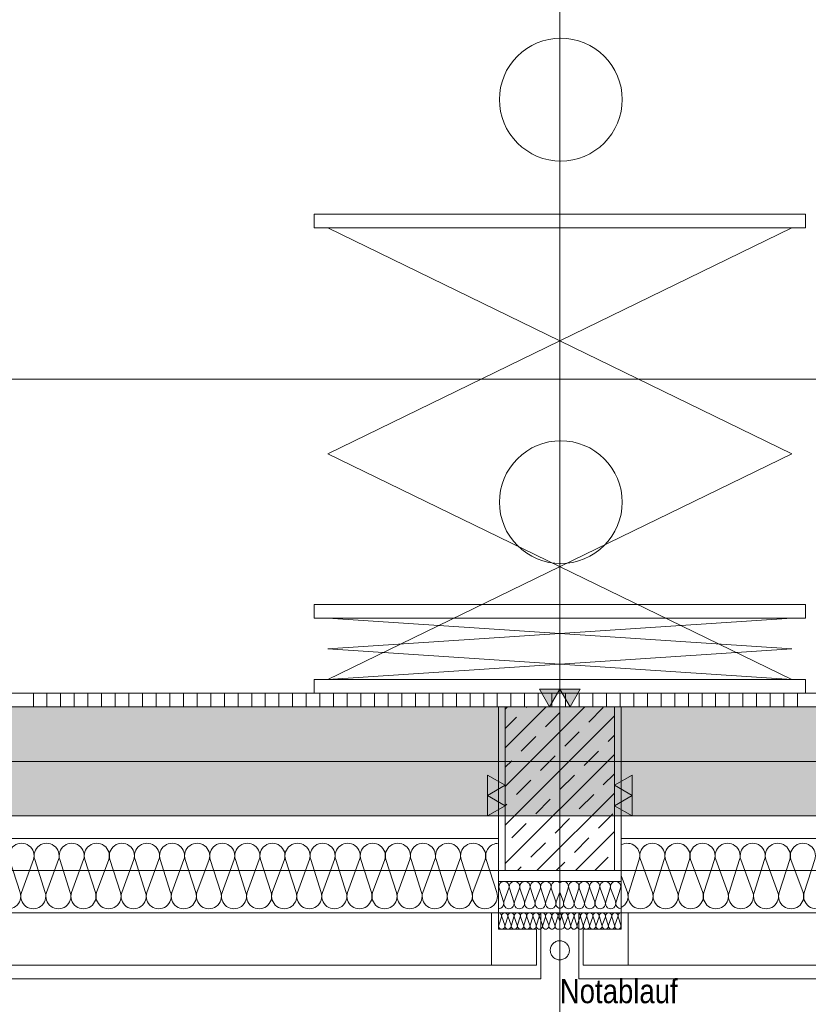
# Model space of a CAD drawing. Extents: x -720 to 300, y 62 to 1162.
# Tile 20 of 143: x -190 to -132, y 206 to 278. Entities that reach past the tile are written whole.
import ezdxf
from ezdxf.lldxf.tags import DXFTag

# ---------------------------------------------------------------- set-up
doc = ezdxf.new("R2010")
doc.units = 0
doc.layers.get('0').update_dxf_attribs({"lineweight": 13})
for name, color, linetype, lineweight, true_color in [('30 -33 Aussenwände- 2 nichttragend', 7, 'Continuous', 9, 0x003dff), ('30 -33 Aussenwände- 3 Aussenstützen', 7, 'Continuous', 50, 0x0000dd), ('30 -33 Aussenwände- 7 Fassade_ Elemente', 7, 'Continuous', 9, 0x00aacc), ('30 -34 Innenwände- 2 nichttragend', 7, 'Continuous', 18, 0xff7fe6), ('30 -35 Decken- 1 Konstruktion-Träger- Stahlbeton', 7, 'Continuous', 13, 0x33aa00), ('60- 61 allgemeine Ausstattung- 1 Möbel', 7, 'Continuous', 9, 0x00cccc), ('70 -72 Beschriftung- 1 Beschriftung allgemein', 7, 'Continuous', 9, 0xff6633), ('70 -72 Beschriftung- 2 Beschriftung Bauteile', 7, 'Continuous', 9, 0x9999ff), ('70 -76 Bemaßung- 2 Allgemein', 9, 'Continuous', 5, 0x808080), ('iwb_Schraffur_Unterzug', 7, 'Continuous', 5, 0xffffcc)]:
    doc.layers.add(name, color=color, linetype=linetype, lineweight=lineweight, true_color=true_color)
doc.layers.add('40 -41 Abwasser_Wasser_Gas- 2 Wasser-1', color=7, linetype='Continuous', lineweight=15)
doc.layers.add('70 -71 Achsen- 1 Gebäudeachsen', color=7, linetype='STRICHPUNKT2-A06G94018I', lineweight=18)
doc.styles.get("Standard").update_dxf_attribs({"font": 'ARIALN.TTF'})
tags = doc.linetypes.add('fein_strichliert-A06G94028I', pattern=[4, 1, -2, 1]).pattern_tags.tags
tags[8:9] = [DXFTag(74, 4), DXFTag(75, 0), DXFTag(340, '0'), DXFTag(46, 0.0), DXFTag(50, 0.0), DXFTag(44, 0.0), DXFTag(45, 0.0)]
tags[6:7] = [DXFTag(74, 4), DXFTag(75, 0), DXFTag(340, '0'), DXFTag(46, 0.0), DXFTag(50, 0.0), DXFTag(44, 0.0), DXFTag(45, 0.0)]
tags[4:5] = [DXFTag(74, 4), DXFTag(75, 0), DXFTag(340, '0'), DXFTag(46, 0.0), DXFTag(50, 0.0), DXFTag(44, 0.0), DXFTag(45, 0.0)]
tags = doc.linetypes.add('STRICHPUNKT2-A06G94018I', pattern=[12.7, 6.35, -3.175, 0, -3.175]).pattern_tags.tags
tags[10:11] = [DXFTag(74, 4), DXFTag(75, 0), DXFTag(340, '0'), DXFTag(46, 0.0), DXFTag(50, 0.0), DXFTag(44, 0.0), DXFTag(45, 0.0)]
tags[8:9] = [DXFTag(74, 4), DXFTag(75, 0), DXFTag(340, '0'), DXFTag(46, 0.0), DXFTag(50, 0.0), DXFTag(44, 0.0), DXFTag(45, 0.0)]
tags[6:7] = [DXFTag(74, 4), DXFTag(75, 0), DXFTag(340, '0'), DXFTag(46, 0.0), DXFTag(50, 0.0), DXFTag(44, 0.0), DXFTag(45, 0.0)]
tags[4:5] = [DXFTag(74, 4), DXFTag(75, 0), DXFTag(340, '0'), DXFTag(46, 0.0), DXFTag(50, 0.0), DXFTag(44, 0.0), DXFTag(45, 0.0)]

# ---------------------------------------------------------------- blocks, each defined once
blk = doc.blocks.new('Referenz-A06G94038I')
at = {"layer": '30 -33 Aussenwände- 2 nichttragend', "color": 0, "linetype": 'fein_strichliert-A06G94028I', "lineweight": -2, "ltscale": 0.13}
for p, q in [((-450.357, 215.912), (-154.357, 215.912)), ((-146.357, 215.912), (-2.357, 215.912))]:
    blk.add_line(p, q, dxfattribs=at)
at = {"layer": '30 -33 Aussenwände- 3 Aussenstützen', "color": 0, "lineweight": -2}
for p, q in [((-154.357, 227.735), (-154.18, 227.912)), ((-154.357, 224.906), (-151.352, 227.912)), ((-154.357, 222.078), (-148.523, 227.912)), ((-152.824, 227.853), (-152.766, 227.912)), ((-151.41, 226.439), (-150.35, 227.5)), ((-148.228, 226.793), (-147.168, 227.853)), ((-154.357, 219.25), (-146.357, 227.25)), ((-154.357, 226.321), (-153.532, 227.146)), ((-149.996, 225.025), (-148.935, 226.086)), ((-153.178, 224.671), (-152.117, 225.732)), ((-146.814, 225.379), (-146.357, 225.835)), ((-154.357, 216.421), (-146.357, 224.421)), ((-148.582, 223.611), (-147.521, 224.671)), ((-154.357, 223.492), (-153.885, 223.964)), ((-151.764, 223.257), (-150.703, 224.318)), ((-147.168, 222.197), (-146.357, 223.007)), ((-153.532, 221.49), (-152.471, 222.55)), ((-150.35, 221.843), (-149.289, 222.904)), ((-152.038, 215.912), (-146.357, 221.593)), ((-152.117, 220.075), (-151.057, 221.136)), ((-150.357, 218.912), (-150.357, 220.912)), ((-148.935, 220.429), (-147.875, 221.49)), ((-154.357, 220.664), (-154.239, 220.782)), ((-147.521, 219.015), (-146.46, 220.075)), ((-153.885, 218.308), (-152.824, 219.368)), ((-151.357, 219.912), (-149.357, 219.912)), ((-150.703, 218.661), (-149.642, 219.722)), ((-149.21, 215.912), (-146.357, 218.764)), ((-152.471, 216.893), (-151.41, 217.954)), ((-149.289, 217.247), (-148.228, 218.308)), ((-150.624, 215.912), (-149.996, 216.54)), ((-147.795, 215.912), (-146.814, 216.893)), ((-153.452, 215.912), (-153.178, 216.186)), ((-146.381, 215.912), (-146.357, 215.936))]:
    blk.add_line(p, q, dxfattribs=at)
at = {"layer": '30 -33 Aussenwände- 3 Aussenstützen', "color": 0, "linetype": 'Continuous', "lineweight": -2, "ltscale": 0.13}
for p, q in [((-154.357, 227.912), (-154.357, 215.912)), ((-146.357, 227.912), (-154.357, 227.912)), ((-146.357, 215.912), (-146.357, 227.912)), ((-154.357, 215.912), (-146.357, 215.912))]:
    blk.add_line(p, q, dxfattribs=at)
at = {"layer": '30 -33 Aussenwände- 7 Fassade_ Elemente', "color": 0, "linetype": 'Continuous', "lineweight": -2, "ltscale": 0.13}
for p, q in [((-154.857, 227.912), (-297.857, 227.912)), ((-154.857, 212.812), (-154.857, 227.912)), ((-145.857, 212.812), (-145.857, 227.912)), ((-145.857, 227.912), (-2.857, 227.912)), ((-150.357, 218.912), (-150.357, 220.912)), ((-151.357, 219.912), (-149.357, 219.912)), ((-297.857, 218.272), (-154.857, 218.272)), ((-154.857, 218.272), (-154.857, 215.112)), ((-145.857, 218.272), (-145.857, 215.116)), ((-2.857, 218.272), (-145.857, 218.272)), ((-190.676, 216.712), (-189.905, 214.312)), ((-189.815, 214.312), (-188.928, 216.712)), ((-188.838, 216.712), (-188.067, 214.312)), ((-187.977, 214.312), (-187.089, 216.712)), ((-186.999, 216.712), (-186.228, 214.312)), ((-186.138, 214.312), (-185.251, 216.712)), ((-185.161, 216.712), (-184.39, 214.312)), ((-184.3, 214.312), (-183.412, 216.712)), ((-183.322, 216.712), (-182.551, 214.312)), ((-182.461, 214.312), (-181.574, 216.712)), ((-181.484, 216.712), (-180.713, 214.312)), ((-180.623, 214.312), (-179.735, 216.712)), ((-179.645, 216.712), (-178.874, 214.312)), ((-178.784, 214.312), (-177.897, 216.712)), ((-177.807, 216.712), (-177.035, 214.312)), ((-176.945, 214.312), (-176.058, 216.712)), ((-175.968, 216.712), (-175.197, 214.312)), ((-175.107, 214.312), (-174.22, 216.712)), ((-174.13, 216.712), (-173.358, 214.312)), ((-173.268, 214.312), (-172.381, 216.712)), ((-172.291, 216.712), (-171.52, 214.312)), ((-171.43, 214.312), (-170.543, 216.712)), ((-170.453, 216.712), (-169.681, 214.312)), ((-169.591, 214.312), (-168.704, 216.712)), ((-168.614, 216.712), (-167.843, 214.312)), ((-167.753, 214.312), (-166.866, 216.712)), ((-166.776, 216.712), (-166.004, 214.312)), ((-165.914, 214.312), (-165.027, 216.712)), ((-164.937, 216.712), (-164.166, 214.312)), ((-164.076, 214.312), (-163.189, 216.712)), ((-163.099, 216.712), (-162.327, 214.312)), ((-162.237, 214.312), (-161.35, 216.712)), ((-161.26, 216.712), (-160.489, 214.312)), ((-160.399, 214.312), (-159.511, 216.712)), ((-159.421, 216.712), (-158.65, 214.312)), ((-158.56, 214.312), (-157.673, 216.712)), ((-157.583, 216.712), (-156.812, 214.312)), ((-156.722, 214.312), (-155.834, 216.712)), ((-155.744, 216.712), (-154.973, 214.312)), ((-145.311, 214.312), (-144.54, 216.712)), ((-144.45, 216.712), (-143.563, 214.312)), ((-143.473, 214.312), (-142.701, 216.712)), ((-142.611, 216.712), (-141.724, 214.312)), ((-141.634, 214.312), (-140.863, 216.712)), ((-140.773, 216.712), (-139.886, 214.312)), ((-139.796, 214.312), (-139.024, 216.712)), ((-138.934, 216.712), (-138.047, 214.312)), ((-137.957, 214.312), (-137.186, 216.712)), ((-137.096, 216.712), (-136.208, 214.312)), ((-136.118, 214.312), (-135.347, 216.712)), ((-135.257, 216.712), (-134.37, 214.312)), ((-134.28, 214.312), (-133.509, 216.712)), ((-133.419, 216.712), (-132.531, 214.312)), ((-132.441, 214.312), (-131.67, 216.712)), ((-154.857, 215.112), (-150.357, 215.112)), ((-145.857, 215.116), (-150.357, 215.116)), ((-145.401, 214.312), (-145.857, 215.546)), ((-154.488, 213.612), (-154.809, 214.612)), ((-154.081, 214.612), (-154.45, 213.612)), ((-153.722, 213.612), (-154.043, 214.612)), ((-153.315, 214.612), (-153.684, 213.612)), ((-152.956, 213.612), (-153.277, 214.612)), ((-152.548, 214.612), (-152.918, 213.612)), ((-152.19, 213.612), (-152.511, 214.612)), ((-151.782, 214.612), (-152.152, 213.612)), ((-151.424, 213.612), (-151.745, 214.612)), ((-151.016, 214.612), (-151.386, 213.612)), ((-150.658, 213.612), (-150.979, 214.612)), ((-150.62, 213.612), (-150.357, 214.323)), ((-150.095, 213.616), (-150.357, 214.326)), ((-150.057, 213.616), (-149.736, 214.616)), ((-149.698, 214.616), (-149.329, 213.616)), ((-149.291, 213.616), (-148.97, 214.616)), ((-148.932, 214.616), (-148.563, 213.616)), ((-148.525, 213.616), (-148.204, 214.616)), ((-148.166, 214.616), (-147.797, 213.616)), ((-147.759, 213.616), (-147.438, 214.616)), ((-147.4, 214.616), (-147.031, 213.616)), ((-146.993, 213.616), (-146.672, 214.616)), ((-146.634, 214.616), (-146.264, 213.616)), ((-146.227, 213.616), (-145.906, 214.616)), ((-150.357, 212.812), (-302.857, 212.812)), ((-297.357, 212.812), (-155.357, 212.812)), ((-155.357, 212.812), (-155.357, 208.972)), ((-155.357, 208.972), (-155.357, 212.812)), ((-155.357, 212.812), (-154.857, 212.812)), ((-151.757, 212.812), (-154.857, 212.812)), ((-154.857, 212.812), (-154.857, 211.612)), ((-154.636, 212.512), (-154.828, 211.912)), ((-154.391, 211.912), (-154.613, 212.512)), ((-154.176, 212.512), (-154.368, 211.912)), ((-153.931, 211.913), (-154.153, 212.512)), ((-153.716, 212.513), (-153.909, 211.913)), ((-153.472, 211.913), (-153.694, 212.513)), ((-153.257, 212.513), (-153.449, 211.913)), ((-153.012, 211.913), (-153.234, 212.513)), ((-152.797, 212.513), (-152.989, 211.913)), ((-152.552, 211.914), (-152.775, 212.513)), ((-152.337, 212.514), (-152.53, 211.914)), ((-152.093, 211.914), (-152.315, 212.514)), ((-151.878, 212.514), (-152.07, 211.914)), ((-151.633, 211.914), (-151.855, 212.514)), ((-151.757, 207.972), (-151.757, 212.812)), ((-151.418, 212.514), (-151.61, 211.914)), ((-151.173, 211.915), (-151.396, 212.514)), ((-150.958, 212.515), (-151.151, 211.915)), ((-150.714, 211.915), (-150.936, 212.515)), ((-150.499, 212.515), (-150.691, 211.915)), ((-150.476, 212.515), (-150.357, 212.193)), ((-150.238, 212.515), (-150.358, 212.193)), ((-150.357, 212.812), (2.143, 212.812)), ((-150.216, 212.515), (-150.024, 211.915)), ((-150.001, 211.915), (-149.779, 212.515)), ((-149.756, 212.515), (-149.564, 211.915)), ((-149.541, 211.915), (-149.319, 212.514)), ((-149.297, 212.514), (-149.104, 211.914)), ((-149.082, 211.914), (-148.86, 212.514)), ((-148.957, 212.812), (-145.857, 212.812)), ((-148.957, 207.972), (-148.957, 212.812)), ((-148.837, 212.514), (-148.645, 211.914)), ((-148.622, 211.914), (-148.4, 212.514)), ((-148.377, 212.514), (-148.185, 211.914)), ((-148.163, 211.914), (-147.94, 212.513)), ((-147.918, 212.513), (-147.725, 211.913)), ((-147.703, 211.913), (-147.481, 212.513)), ((-147.458, 212.513), (-147.266, 211.913)), ((-147.243, 211.913), (-147.021, 212.513)), ((-146.998, 212.513), (-146.806, 211.913)), ((-146.784, 211.913), (-146.561, 212.512)), ((-146.539, 212.512), (-146.346, 211.912)), ((-146.324, 211.912), (-146.102, 212.512)), ((-146.079, 212.512), (-145.887, 211.912)), ((-145.357, 212.812), (-145.857, 212.812)), ((-145.857, 212.812), (-145.857, 211.612)), ((-3.357, 212.812), (-145.357, 212.812)), ((-145.357, 208.972), (-145.357, 212.812)), ((-145.357, 212.812), (-145.357, 208.972)), ((-154.857, 211.612), (-152.057, 211.612)), ((-152.057, 211.612), (-152.057, 208.972)), ((-148.657, 211.612), (-148.657, 208.972)), ((-145.857, 211.612), (-148.657, 211.612)), ((-155.357, 208.972), (-297.357, 208.972)), ((-152.057, 208.972), (-155.357, 208.972)), ((-148.657, 208.972), (-145.357, 208.972)), ((-145.357, 208.972), (-3.357, 208.972)), ((-300.957, 207.972), (-151.757, 207.972)), ((0.243, 207.972), (-148.957, 207.972))]:
    blk.add_line(p, q, dxfattribs=at)
for centre, major_axis, end_param in [((-189.802, 216.994), (0.874, -0.282), 3.764652), ((-187.964, 216.994), (0.874, -0.282), 3.764652), ((-186.125, 216.994), (0.874, -0.282), 3.764652), ((-184.287, 216.994), (0.874, -0.282), 3.764652), ((-182.448, 216.994), (0.874, -0.282), 3.764652), ((-180.61, 216.994), (0.874, -0.282), 3.764652), ((-178.771, 216.994), (0.874, -0.282), 3.764652), ((-176.933, 216.994), (0.874, -0.282), 3.764652), ((-175.094, 216.994), (0.874, -0.282), 3.764652), ((-173.255, 216.994), (0.874, -0.282), 3.764652), ((-171.417, 216.994), (0.874, -0.282), 3.764652), ((-169.578, 216.994), (0.874, -0.282), 3.764652), ((-167.74, 216.994), (0.874, -0.282), 3.764652), ((-165.901, 216.994), (0.874, -0.282), 3.764652), ((-164.063, 216.994), (0.874, -0.282), 3.764652), ((-162.224, 216.994), (0.874, -0.282), 3.764652), ((-160.386, 216.994), (0.874, -0.282), 3.764652), ((-158.547, 216.994), (0.874, -0.282), 3.764652), ((-156.709, 216.994), (0.874, -0.282), 3.764652), ((-154.87, 216.994), (0.013, 0.918), 1.896254), ((-145.414, 216.994), (0.874, -0.282), 2.386279), ((-143.576, 216.994), (0.874, -0.282), 3.765224), ((-143.576, 216.994), (0.539, 0.744), 1.255075), ((-141.737, 216.994), (0.874, -0.282), 3.765224), ((-141.737, 216.994), (0.539, 0.744), 1.255075), ((-139.898, 216.994), (0.874, -0.282), 3.765224), ((-138.06, 216.994), (0.874, -0.282), 3.765224), ((-136.221, 216.994), (0.874, -0.282), 3.765224), ((-134.383, 216.994), (0.874, -0.282), 3.765224), ((-132.544, 216.994), (0.874, -0.282), 3.765224), ((-143.576, 216.994), (-0.539, 0.744), 1.255075), ((-143.576, 216.994), (0.874, -0.282), 1.255075), ((-141.737, 216.994), (-0.539, 0.744), 1.255075), ((-141.737, 216.994), (0.874, -0.282), 1.255075), ((-154.445, 214.73), (0.364, -0.117), 3.765224), ((-153.679, 214.73), (0.364, -0.117), 3.765224), ((-152.913, 214.73), (0.364, -0.117), 3.765224), ((-152.147, 214.73), (0.364, -0.117), 3.765224), ((-152.147, 214.73), (-0.225, 0.31), 1.255075), ((-152.147, 214.73), (0.225, 0.31), 1.255075), ((-152.147, 214.73), (0.364, -0.117), 1.255075), ((-151.381, 214.73), (0.364, -0.117), 3.765224), ((-151.381, 214.73), (-0.225, 0.31), 1.255075), ((-151.381, 214.73), (0.225, 0.31), 1.255075), ((-151.381, 214.73), (0.364, -0.117), 1.255075), ((-150.615, 214.73), (0.257, 0.283), 2.619647), ((-150.1, 214.733), (0.364, -0.117), 2.619647), ((-149.334, 214.733), (0.364, -0.117), 3.765224), ((-149.334, 214.733), (-0.225, 0.31), 1.255075), ((-149.334, 214.733), (0.225, 0.31), 1.255075), ((-149.334, 214.733), (0.364, -0.117), 1.255075), ((-148.568, 214.733), (0.364, -0.117), 3.765224), ((-148.568, 214.733), (-0.225, 0.31), 1.255075), ((-148.568, 214.733), (0.225, 0.31), 1.255075), ((-148.568, 214.733), (0.364, -0.117), 1.255075), ((-147.802, 214.733), (0.364, -0.117), 3.765224), ((-147.036, 214.733), (0.364, -0.117), 3.765224), ((-146.27, 214.733), (0.364, -0.117), 3.765224), ((-190.779, 214.03), (-0.874, 0.282), 3.765224), ((-188.941, 214.03), (-0.874, 0.282), 3.765224), ((-187.102, 214.03), (-0.874, 0.282), 3.765224), ((-185.264, 214.03), (-0.874, 0.282), 3.765224), ((-183.425, 214.03), (-0.874, 0.282), 3.765224), ((-181.587, 214.03), (-0.874, 0.282), 3.765224), ((-179.748, 214.03), (-0.874, 0.282), 3.765224), ((-177.91, 214.03), (-0.874, 0.282), 3.765224), ((-176.071, 214.03), (-0.874, 0.282), 3.765224), ((-174.233, 214.03), (-0.874, 0.282), 3.765224), ((-172.394, 214.03), (-0.874, 0.282), 3.765224), ((-170.556, 214.03), (-0.874, 0.282), 3.765224), ((-168.717, 214.03), (-0.874, 0.282), 3.765224), ((-166.879, 214.03), (-0.874, 0.282), 3.765224), ((-165.04, 214.03), (-0.874, 0.282), 3.765224), ((-163.201, 214.03), (-0.874, 0.282), 3.765224), ((-161.363, 214.03), (-0.874, 0.282), 3.765224), ((-159.524, 214.03), (-0.874, 0.282), 3.765224), ((-157.686, 214.03), (-0.874, 0.282), 3.765224), ((-155.847, 214.03), (-0.874, 0.282), 3.765224), ((-146.275, 214.031), (0.418, -0.818), 1.409854), ((-144.437, 214.031), (-0.874, 0.282), 1.254884), ((-144.437, 214.031), (0.539, -0.744), 1.254884), ((-142.598, 214.031), (-0.874, 0.282), 1.254884), ((-142.598, 214.031), (-0.874, 0.282), 3.764652), ((-142.598, 214.031), (0.539, -0.744), 1.254884), ((-140.76, 214.031), (-0.874, 0.282), 1.254884), ((-140.76, 214.031), (-0.874, 0.282), 3.764652), ((-140.76, 214.031), (0.539, -0.744), 1.254884), ((-138.921, 214.031), (-0.874, 0.282), 3.764652), ((-137.083, 214.031), (-0.874, 0.282), 3.764652), ((-135.244, 214.031), (-0.874, 0.282), 3.764652), ((-133.406, 214.031), (-0.874, 0.282), 3.764652), ((-131.567, 214.031), (-0.874, 0.282), 3.764652), ((-154.852, 213.495), (-0.005, -0.383), 1.896254), ((-154.086, 213.495), (-0.364, 0.117), 3.764652), ((-153.32, 213.495), (-0.364, 0.117), 3.764652), ((-152.554, 213.495), (-0.364, 0.117), 3.764652), ((-152.554, 213.495), (-0.364, 0.117), 1.254884), ((-152.554, 213.495), (0.225, -0.31), 1.254884), ((-151.788, 213.495), (-0.364, 0.117), 3.764652), ((-151.788, 213.495), (-0.364, 0.117), 1.254884), ((-151.788, 213.495), (0.225, -0.31), 1.254884), ((-151.022, 213.495), (-0.364, 0.117), 1.254884), ((-151.022, 213.495), (0.225, -0.31), 1.254884), ((-150.256, 213.495), (-0.364, 0.117), 1.613483), ((-150.459, 213.498), (0.102, -0.369), 1.613483), ((-149.693, 213.498), (-0.364, 0.117), 1.254884), ((-149.693, 213.498), (0.225, -0.31), 1.254884), ((-148.927, 213.498), (-0.364, 0.117), 3.764652), ((-148.927, 213.498), (-0.364, 0.117), 1.254884), ((-148.927, 213.498), (0.225, -0.31), 1.254884), ((-148.161, 213.498), (-0.364, 0.117), 1.254884), ((-148.161, 213.498), (-0.364, 0.117), 3.764652), ((-148.161, 213.498), (0.225, -0.31), 1.254884), ((-147.395, 213.498), (-0.364, 0.117), 3.764652), ((-146.629, 213.498), (-0.364, 0.117), 3.764652), ((-145.863, 213.498), (-0.364, 0.117), 1.896254), ((-152.554, 213.495), (-0.225, -0.31), 1.254884), ((-151.788, 213.495), (-0.225, -0.31), 1.254884), ((-151.022, 213.495), (-0.225, -0.31), 1.254884), ((-149.693, 213.498), (-0.225, -0.31), 1.254884), ((-148.927, 213.498), (-0.225, -0.31), 1.254884), ((-148.161, 213.498), (-0.225, -0.31), 1.254884), ((-144.437, 214.031), (-0.539, -0.744), 1.254884), ((-142.598, 214.031), (-0.539, -0.744), 1.254884), ((-140.76, 214.031), (-0.539, -0.744), 1.254884), ((-154.854, 212.582), (0.219, -0.07), 1.896254), ((-154.395, 212.583), (0.219, -0.07), 3.764652), ((-153.935, 212.583), (0.219, -0.07), 3.764652), ((-153.475, 212.583), (0.219, -0.07), 3.764652), ((-153.016, 212.584), (0.219, -0.07), 3.764652), ((-152.556, 212.584), (0.219, -0.07), 3.764652), ((-152.096, 212.584), (0.219, -0.07), 3.764652), ((-151.637, 212.585), (0.219, -0.07), 3.764652), ((-151.637, 212.585), (-0.135, 0.186), 1.254884), ((-151.637, 212.585), (0.135, 0.186), 1.254884), ((-151.637, 212.585), (0.219, -0.07), 1.254884), ((-151.177, 212.585), (0.219, -0.07), 3.764652), ((-151.177, 212.585), (-0.135, 0.186), 1.254884), ((-151.177, 212.585), (0.135, 0.186), 1.254884), ((-151.177, 212.585), (0.219, -0.07), 1.254884), ((-150.717, 212.585), (-0.135, 0.186), 1.254884), ((-150.717, 212.585), (0.135, 0.186), 1.254884), ((-150.717, 212.585), (0.219, -0.07), 1.254884), ((-150.258, 212.586), (-0.1, 0.207), 1.434048), ((-150.457, 212.586), (0.219, -0.071), 1.434048), ((-149.997, 212.585), (-0.135, 0.186), 1.254884), ((-149.997, 212.585), (0.135, 0.186), 1.254884), ((-149.997, 212.585), (0.219, -0.071), 1.254884), ((-149.538, 212.585), (0.219, -0.071), 3.764652), ((-149.538, 212.585), (-0.135, 0.186), 1.254884), ((-149.538, 212.585), (0.135, 0.186), 1.254884), ((-149.538, 212.585), (0.219, -0.071), 1.254884), ((-149.078, 212.585), (0.219, -0.071), 3.764652), ((-149.078, 212.585), (-0.135, 0.186), 1.254884), ((-149.078, 212.585), (0.135, 0.186), 1.254884), ((-149.078, 212.585), (0.219, -0.071), 1.254884), ((-148.618, 212.584), (0.219, -0.071), 3.764652), ((-148.159, 212.584), (0.219, -0.071), 3.764652), ((-147.699, 212.584), (0.219, -0.071), 3.764652), ((-147.239, 212.583), (0.219, -0.071), 3.764652), ((-146.78, 212.583), (0.219, -0.071), 3.764652), ((-146.32, 212.583), (0.219, -0.071), 3.764652), ((-145.861, 212.582), (0.003, 0.23), 1.896254), ((-154.609, 211.842), (-0.219, 0.07), 3.765224), ((-154.15, 211.842), (-0.219, 0.07), 3.765224), ((-153.69, 211.842), (-0.219, 0.07), 3.765224), ((-153.23, 211.843), (-0.219, 0.07), 3.765224), ((-152.771, 211.843), (-0.219, 0.07), 3.765224), ((-152.311, 211.843), (-0.219, 0.07), 3.765224), ((-151.851, 211.844), (-0.219, 0.07), 3.765224), ((-151.392, 211.844), (-0.219, 0.07), 3.765224), ((-151.392, 211.844), (-0.219, 0.07), 1.255075), ((-151.392, 211.844), (-0.135, -0.186), 1.255075), ((-151.392, 211.844), (0.135, -0.186), 1.255075), ((-150.932, 211.844), (-0.219, 0.07), 3.765224), ((-150.932, 211.844), (-0.219, 0.07), 1.255075), ((-150.932, 211.844), (-0.135, -0.186), 1.255075), ((-150.932, 211.844), (0.135, -0.186), 1.255075), ((-150.473, 211.845), (-0.219, 0.07), 2.411197), ((-150.242, 211.845), (-0.116, -0.198), 2.411197), ((-149.783, 211.844), (-0.219, 0.071), 3.765224), ((-149.783, 211.844), (-0.219, 0.071), 1.255075), ((-149.783, 211.844), (-0.135, -0.186), 1.255075), ((-149.783, 211.844), (0.135, -0.186), 1.255075), ((-149.323, 211.844), (-0.219, 0.071), 3.765224), ((-149.323, 211.844), (-0.219, 0.071), 1.255075), ((-149.323, 211.844), (-0.135, -0.186), 1.255075), ((-149.323, 211.844), (0.135, -0.186), 1.255075), ((-148.863, 211.844), (-0.219, 0.071), 3.765224), ((-148.404, 211.843), (-0.219, 0.071), 3.765224), ((-147.944, 211.843), (-0.219, 0.071), 3.765224), ((-147.484, 211.843), (-0.219, 0.071), 3.765224), ((-147.025, 211.842), (-0.219, 0.071), 3.765224), ((-146.565, 211.842), (-0.219, 0.071), 3.765224), ((-146.105, 211.842), (-0.219, 0.071), 3.765224)]:
    blk.add_ellipse(centre, major_axis=major_axis, ratio=1, start_param=0, end_param=end_param, dxfattribs=at)
at = {"layer": '30 -34 Innenwände- 2 nichttragend', "color": 0, "linetype": 'Continuous', "lineweight": -2, "ltscale": 0.13}
for p, q in [((-3.356, 228.912), (-248.457, 228.912)), ((-3.356, 227.912), (-248.457, 227.912))]:
    blk.add_line(p, q, dxfattribs=at)
at = {"layer": '30 -34 Innenwände- 2 nichttragend', "color": 0, "lineweight": -2}
for p, q in [((-3.356, 228.912), (-248.457, 228.912)), ((-188.937, 228.912), (-188.937, 227.912)), ((-187.937, 228.912), (-187.937, 227.912)), ((-186.937, 228.912), (-186.937, 227.912)), ((-185.937, 228.912), (-185.937, 227.912)), ((-184.937, 228.912), (-184.937, 227.912)), ((-183.937, 228.912), (-183.937, 227.912)), ((-182.937, 228.912), (-182.937, 227.912)), ((-181.937, 228.912), (-181.937, 227.912)), ((-180.937, 228.912), (-180.937, 227.912)), ((-179.937, 228.912), (-179.937, 227.912)), ((-178.937, 228.912), (-178.937, 227.912)), ((-177.937, 228.912), (-177.937, 227.912)), ((-176.937, 228.912), (-176.937, 227.912)), ((-175.937, 228.912), (-175.937, 227.912)), ((-174.937, 228.912), (-174.937, 227.912)), ((-173.937, 228.912), (-173.937, 227.912)), ((-172.937, 228.912), (-172.937, 227.912)), ((-171.937, 228.912), (-171.937, 227.912)), ((-170.937, 228.912), (-170.937, 227.912)), ((-169.937, 228.912), (-169.937, 227.912)), ((-168.937, 228.912), (-168.937, 227.912)), ((-167.937, 228.912), (-167.937, 227.912)), ((-166.937, 228.912), (-166.937, 227.912)), ((-165.937, 228.912), (-165.937, 227.912)), ((-164.937, 228.912), (-164.937, 227.912)), ((-163.937, 228.912), (-163.937, 227.912)), ((-162.937, 228.912), (-162.937, 227.912)), ((-161.937, 228.912), (-161.937, 227.912)), ((-160.937, 228.912), (-160.937, 227.912)), ((-159.937, 228.912), (-159.937, 227.912)), ((-158.937, 228.912), (-158.937, 227.912)), ((-157.937, 228.912), (-157.937, 227.912)), ((-156.937, 228.912), (-156.937, 227.912)), ((-155.937, 228.912), (-155.937, 227.912)), ((-154.937, 228.912), (-154.937, 227.912)), ((-153.937, 228.912), (-153.937, 227.912)), ((-152.937, 228.912), (-152.937, 227.912)), ((-151.937, 228.912), (-151.937, 227.912)), ((-150.937, 228.912), (-150.937, 227.912)), ((-149.937, 228.912), (-149.937, 227.912)), ((-148.937, 228.912), (-148.937, 227.912)), ((-147.937, 228.912), (-147.937, 227.912)), ((-146.937, 228.912), (-146.937, 227.912)), ((-145.937, 228.912), (-145.937, 227.912)), ((-144.937, 228.912), (-144.937, 227.912)), ((-143.937, 228.912), (-143.937, 227.912)), ((-142.937, 228.912), (-142.937, 227.912)), ((-141.937, 228.912), (-141.937, 227.912)), ((-140.937, 228.912), (-140.937, 227.912)), ((-139.937, 228.912), (-139.937, 227.912)), ((-138.937, 228.912), (-138.937, 227.912)), ((-137.937, 228.912), (-137.937, 227.912)), ((-136.937, 228.912), (-136.937, 227.912)), ((-135.937, 228.912), (-135.937, 227.912)), ((-134.937, 228.912), (-134.937, 227.912)), ((-133.937, 228.912), (-133.937, 227.912)), ((-132.937, 228.912), (-132.937, 227.912)), ((-3.356, 227.912), (-248.457, 227.912))]:
    blk.add_line(p, q, dxfattribs=at)
at = {"layer": '30 -35 Decken- 1 Konstruktion-Träger- Stahlbeton', "color": 0, "linetype": 'fein_strichliert-A06G94028I', "lineweight": -2, "ltscale": 0.13}
for p, q in [((-2.357, 223.912), (-682.362, 223.912)), ((-2.357, 215.912), (-682.362, 215.912))]:
    blk.add_line(p, q, dxfattribs=at)
at = {"layer": '40 -41 Abwasser_Wasser_Gas- 2 Wasser-1', "color": 0, "linetype": 'Continuous', "lineweight": -2, "ltscale": 0.13}
for p, q in [((-150.707, 210.678), (-150.646, 210.71)), ((-150.646, 210.71), (-150.582, 210.735)), ((-150.582, 210.735), (-150.516, 210.754)), ((-150.516, 210.754), (-150.449, 210.766)), ((-150.449, 210.766), (-150.38, 210.772)), ((-150.38, 210.772), (-150.312, 210.771)), ((-150.312, 210.771), (-150.243, 210.763)), ((-150.243, 210.763), (-150.176, 210.748)), ((-150.176, 210.748), (-150.111, 210.727)), ((-150.111, 210.727), (-150.048, 210.7)), ((-150.048, 210.7), (-149.988, 210.667)), ((-151.057, 210.049), (-151.056, 210.118)), ((-151.051, 209.981), (-151.057, 210.049)), ((-151.056, 210.118), (-151.048, 210.186)), ((-151.039, 209.913), (-151.051, 209.981)), ((-151.048, 210.186), (-151.034, 210.253)), ((-151.034, 210.253), (-151.013, 210.319)), ((-151.013, 210.319), (-150.985, 210.382)), ((-150.985, 210.382), (-150.952, 210.442)), ((-150.952, 210.442), (-150.913, 210.498)), ((-150.913, 210.498), (-150.868, 210.551)), ((-150.868, 210.551), (-150.819, 210.599)), ((-150.819, 210.599), (-150.765, 210.641)), ((-150.765, 210.641), (-150.707, 210.678)), ((-150.357, 210.072), (-150.357, 206.232)), ((-149.988, 210.667), (-149.931, 210.628)), ((-149.931, 210.628), (-149.879, 210.583)), ((-149.879, 210.583), (-149.831, 210.534)), ((-149.831, 210.534), (-149.788, 210.48)), ((-149.788, 210.48), (-149.751, 210.422)), ((-149.751, 210.422), (-149.72, 210.361)), ((-149.72, 210.361), (-149.695, 210.297)), ((-149.695, 210.297), (-149.676, 210.231)), ((-149.676, 210.231), (-149.663, 210.164)), ((-149.659, 210.026), (-149.667, 209.958)), ((-149.663, 210.164), (-149.658, 210.095)), ((-149.658, 210.095), (-149.659, 210.026)), ((-151.02, 209.847), (-151.039, 209.913)), ((-150.995, 209.783), (-151.02, 209.847)), ((-150.964, 209.722), (-150.995, 209.783)), ((-150.926, 209.665), (-150.964, 209.722)), ((-150.884, 209.611), (-150.926, 209.665)), ((-150.836, 209.561), (-150.884, 209.611)), ((-150.784, 209.517), (-150.836, 209.561)), ((-150.727, 209.478), (-150.784, 209.517)), ((-150.667, 209.444), (-150.727, 209.478)), ((-150.604, 209.417), (-150.667, 209.444)), ((-150.539, 209.396), (-150.604, 209.417)), ((-150.471, 209.382), (-150.539, 209.396)), ((-150.403, 209.374), (-150.471, 209.382)), ((-150.334, 209.373), (-150.403, 209.374)), ((-150.266, 209.378), (-150.334, 209.373)), ((-150.198, 209.391), (-150.266, 209.378)), ((-150.132, 209.409), (-150.198, 209.391)), ((-150.068, 209.435), (-150.132, 209.409)), ((-150.007, 209.466), (-150.068, 209.435)), ((-149.95, 209.503), (-150.007, 209.466)), ((-149.896, 209.546), (-149.95, 209.503)), ((-149.846, 209.594), (-149.896, 209.546)), ((-149.802, 209.646), (-149.846, 209.594)), ((-149.763, 209.703), (-149.802, 209.646)), ((-149.73, 209.763), (-149.763, 209.703)), ((-149.702, 209.826), (-149.73, 209.763)), ((-149.681, 209.891), (-149.702, 209.826)), ((-149.667, 209.958), (-149.681, 209.891))]:
    blk.add_line(p, q, dxfattribs=at)
at = {"layer": '60- 61 allgemeine Ausstattung- 1 Möbel', "color": 0, "linetype": 'fein_strichliert-A06G94028I', "lineweight": -2, "ltscale": 0.13}
for p, q in [((-152.406, 276.38), (-152.784, 276.153)), ((-152.006, 276.569), (-152.406, 276.38)), ((-151.591, 276.718), (-152.006, 276.569)), ((-151.162, 276.825), (-151.591, 276.718)), ((-150.725, 276.89), (-151.162, 276.825)), ((-150.284, 276.912), (-150.725, 276.89)), ((-149.843, 276.89), (-150.284, 276.912)), ((-149.406, 276.825), (-149.843, 276.89)), ((-148.978, 276.718), (-149.406, 276.825)), ((-148.562, 276.569), (-148.978, 276.718)), ((-148.163, 276.38), (-148.562, 276.569)), ((-147.784, 276.153), (-148.163, 276.38)), ((-153.139, 275.89), (-153.466, 275.594)), ((-152.784, 276.153), (-153.139, 275.89)), ((-147.43, 275.89), (-147.784, 276.153)), ((-147.102, 275.594), (-147.43, 275.89)), ((-153.763, 275.266), (-154.026, 274.912)), ((-153.466, 275.594), (-153.763, 275.266)), ((-146.806, 275.266), (-147.102, 275.594)), ((-146.543, 274.912), (-146.806, 275.266)), ((-154.253, 274.533), (-154.442, 274.134)), ((-154.026, 274.912), (-154.253, 274.533)), ((-146.316, 274.533), (-146.543, 274.912)), ((-146.127, 274.134), (-146.316, 274.533)), ((-154.591, 273.718), (-154.698, 273.289)), ((-154.442, 274.134), (-154.591, 273.718)), ((-145.978, 273.718), (-146.127, 274.134)), ((-145.871, 273.289), (-145.978, 273.718)), ((-154.763, 272.853), (-154.784, 272.412)), ((-154.698, 273.289), (-154.763, 272.853)), ((-145.806, 272.853), (-145.871, 273.289)), ((-145.784, 272.412), (-145.806, 272.853)), ((-154.784, 272.412), (-154.763, 271.97)), ((-145.806, 271.97), (-145.784, 272.412)), ((-154.763, 271.97), (-154.698, 271.534)), ((-154.698, 271.534), (-154.591, 271.105)), ((-145.978, 271.105), (-145.871, 271.534)), ((-145.871, 271.534), (-145.806, 271.97)), ((-154.591, 271.105), (-154.442, 270.689)), ((-154.442, 270.689), (-154.253, 270.29)), ((-146.316, 270.29), (-146.127, 270.689)), ((-146.127, 270.689), (-145.978, 271.105)), ((-154.253, 270.29), (-154.026, 269.911)), ((-154.026, 269.911), (-153.763, 269.557)), ((-146.806, 269.557), (-146.543, 269.911)), ((-146.543, 269.911), (-146.316, 270.29)), ((-153.763, 269.557), (-153.466, 269.23)), ((-153.466, 269.23), (-153.139, 268.933)), ((-147.43, 268.933), (-147.102, 269.23)), ((-147.102, 269.23), (-146.806, 269.557)), ((-153.139, 268.933), (-152.784, 268.67)), ((-152.784, 268.67), (-152.406, 268.443)), ((-152.406, 268.443), (-152.006, 268.254)), ((-148.562, 268.254), (-148.163, 268.443)), ((-148.163, 268.443), (-147.784, 268.67)), ((-147.784, 268.67), (-147.43, 268.933)), ((-152.006, 268.254), (-151.591, 268.105)), ((-151.591, 268.105), (-151.162, 267.998)), ((-151.162, 267.998), (-150.725, 267.933)), ((-150.725, 267.933), (-150.284, 267.912)), ((-150.284, 267.912), (-149.843, 267.933)), ((-149.843, 267.933), (-149.406, 267.998)), ((-149.406, 267.998), (-148.978, 268.105)), ((-148.978, 268.105), (-148.562, 268.254)), ((-132.357, 264.012), (-168.357, 264.012)), ((-168.357, 264.012), (-168.357, 263.012)), ((-132.357, 263.012), (-132.357, 264.012)), ((-168.357, 263.012), (-132.357, 263.012)), ((-167.357, 246.462), (-133.357, 263.012)), ((-167.357, 263.012), (-133.357, 246.462)), ((-133.357, 229.912), (-167.357, 246.462)), ((-133.357, 246.462), (-167.357, 229.912))]:
    blk.add_line(p, q, dxfattribs=at)
at = {"layer": '60- 61 allgemeine Ausstattung- 1 Möbel', "color": 0, "linetype": 'Continuous', "lineweight": -2, "ltscale": 0.13}
for p, q in [((-152.406, 246.881), (-152.784, 246.654)), ((-152.006, 247.07), (-152.406, 246.881)), ((-151.591, 247.218), (-152.006, 247.07)), ((-151.162, 247.326), (-151.591, 247.218)), ((-150.725, 247.39), (-151.162, 247.326)), ((-150.284, 247.412), (-150.725, 247.39)), ((-149.843, 247.39), (-150.284, 247.412)), ((-149.406, 247.326), (-149.843, 247.39)), ((-148.978, 247.218), (-149.406, 247.326)), ((-148.562, 247.07), (-148.978, 247.218)), ((-148.163, 246.881), (-148.562, 247.07)), ((-147.784, 246.654), (-148.163, 246.881)), ((-153.466, 246.094), (-153.763, 245.767)), ((-153.139, 246.391), (-153.466, 246.094)), ((-152.784, 246.654), (-153.139, 246.391)), ((-147.43, 246.391), (-147.784, 246.654)), ((-147.102, 246.094), (-147.43, 246.391)), ((-146.806, 245.767), (-147.102, 246.094)), ((-154.026, 245.412), (-154.253, 245.033)), ((-153.763, 245.767), (-154.026, 245.412)), ((-146.543, 245.412), (-146.806, 245.767)), ((-146.316, 245.033), (-146.543, 245.412)), ((-154.442, 244.634), (-154.591, 244.218)), ((-154.253, 245.033), (-154.442, 244.634)), ((-146.127, 244.634), (-146.316, 245.033)), ((-145.978, 244.218), (-146.127, 244.634)), ((-154.591, 244.218), (-154.698, 243.79)), ((-145.871, 243.79), (-145.978, 244.218)), ((-154.763, 243.353), (-154.784, 242.912)), ((-154.698, 243.79), (-154.763, 243.353)), ((-145.806, 243.353), (-145.871, 243.79)), ((-145.784, 242.912), (-145.806, 243.353)), ((-154.784, 242.912), (-154.763, 242.471)), ((-154.763, 242.471), (-154.698, 242.034)), ((-145.871, 242.034), (-145.806, 242.471)), ((-145.806, 242.471), (-145.784, 242.912)), ((-154.698, 242.034), (-154.591, 241.606)), ((-145.978, 241.606), (-145.871, 242.034)), ((-154.591, 241.606), (-154.442, 241.19)), ((-154.442, 241.19), (-154.253, 240.791)), ((-146.316, 240.791), (-146.127, 241.19)), ((-146.127, 241.19), (-145.978, 241.606)), ((-154.253, 240.791), (-154.026, 240.412)), ((-154.026, 240.412), (-153.763, 240.057)), ((-146.806, 240.057), (-146.543, 240.412)), ((-146.543, 240.412), (-146.316, 240.791)), ((-153.763, 240.057), (-153.466, 239.73)), ((-153.466, 239.73), (-153.139, 239.434)), ((-147.43, 239.434), (-147.102, 239.73)), ((-147.102, 239.73), (-146.806, 240.057)), ((-153.139, 239.434), (-152.784, 239.171)), ((-152.784, 239.171), (-152.406, 238.944)), ((-152.406, 238.944), (-152.006, 238.755)), ((-148.562, 238.755), (-148.163, 238.944)), ((-148.163, 238.944), (-147.784, 239.171)), ((-147.784, 239.171), (-147.43, 239.434)), ((-152.006, 238.755), (-151.591, 238.606)), ((-151.591, 238.606), (-151.162, 238.499)), ((-151.162, 238.499), (-150.725, 238.434)), ((-150.725, 238.434), (-150.284, 238.412)), ((-150.284, 238.412), (-149.843, 238.434)), ((-149.843, 238.434), (-149.406, 238.499)), ((-149.406, 238.499), (-148.978, 238.606)), ((-148.978, 238.606), (-148.562, 238.755)), ((-132.357, 235.412), (-168.357, 235.412)), ((-168.357, 235.412), (-168.357, 234.412)), ((-132.357, 234.412), (-132.357, 235.412)), ((-168.357, 234.412), (-132.357, 234.412)), ((-167.357, 232.162), (-133.357, 234.412)), ((-167.357, 234.412), (-133.357, 232.162)), ((-133.357, 229.912), (-167.357, 232.162)), ((-133.357, 232.162), (-167.357, 229.912)), ((-132.357, 229.912), (-168.357, 229.912)), ((-168.357, 229.912), (-168.357, 228.912)), ((-132.357, 228.912), (-132.357, 229.912)), ((-168.357, 228.912), (-132.357, 228.912))]:
    blk.add_line(p, q, dxfattribs=at)
at = {"layer": '70 -71 Achsen- 1 Gebäudeachsen', "color": 0, "linetype": 'STRICHPUNKT2-A06G94018I', "lineweight": -2, "ltscale": 0.13}
for p, q in [((-150.357, 1084.852), (-150.357, 85.412)), ((-682.362, 219.912), (76.456, 219.912))]:
    blk.add_line(p, q, dxfattribs=at)
at = {"layer": '70 -72 Beschriftung- 1 Beschriftung allgemein', "color": 0, "linetype": 'Continuous', "lineweight": -2, "ltscale": 0.13}
blk.add_line((-150.357, 210.072), (-150.357, 197.884), dxfattribs=at)
at = {"layer": '70 -72 Beschriftung- 2 Beschriftung Bauteile', "color": 0, "lineweight": -2}
for p, q in [((-151.857, 229.211), (-151.107, 227.912)), ((-150.357, 229.211), (-151.857, 229.211)), ((-151.107, 227.912), (-150.357, 229.211)), ((-150.357, 229.211), (-149.607, 227.912)), ((-148.857, 229.211), (-150.357, 229.211)), ((-149.607, 227.912), (-148.857, 229.211)), ((-154.357, 222.162), (-155.656, 222.912)), ((-155.656, 222.912), (-155.656, 221.412)), ((-146.357, 222.162), (-145.058, 222.912)), ((-145.058, 222.912), (-145.058, 221.412)), ((-155.656, 221.412), (-154.357, 222.162)), ((-145.058, 221.412), (-146.357, 222.162)), ((-154.357, 220.662), (-155.656, 221.412)), ((-155.656, 221.412), (-155.656, 219.912)), ((-146.357, 220.662), (-145.058, 221.412)), ((-145.058, 221.412), (-145.058, 219.912)), ((-155.656, 219.912), (-154.357, 220.662)), ((-145.058, 219.912), (-146.357, 220.662))]:
    blk.add_line(p, q, dxfattribs=at)
for points in [[(-151.107, 227.912), (-151.857, 229.211), (-151.107, 229.211)], [(-151.107, 227.912), (-151.107, 229.211), (-150.357, 229.211)], [(-149.607, 227.912), (-150.357, 229.211), (-149.607, 229.211)], [(-149.607, 227.912), (-149.607, 229.211), (-148.857, 229.211)], [(-155.656, 221.412), (-155.656, 222.912), (-154.357, 222.162)], [(-145.058, 221.412), (-146.357, 222.162), (-145.058, 222.912)], [(-155.656, 219.912), (-155.656, 221.412), (-154.357, 220.662)], [(-145.058, 219.912), (-146.357, 220.662), (-145.058, 221.412)]]:
    blk.add_solid(points, dxfattribs=at)
at = {"layer": '70 -76 Bemaßung- 2 Allgemein', "color": 0, "linetype": 'Continuous', "lineweight": -2, "ltscale": 0.13}
blk.add_line((-4.416, 251.912), (-682.362, 251.912), dxfattribs=at)
at = {"layer": '70 -72 Beschriftung- 1 Beschriftung allgemein', "color": 0, "linetype": 'Continuous', "lineweight": -2, "ltscale": 0.13, "insert": (-150.357, 207.956), "char_height": 1.76205, "attachment_point": 1}
blk.add_mtext('{\\fArial Narrow;Notablauf}', dxfattribs=at)
blk = doc.blocks.new('Referenz-A06G94058I')
at = {"layer": 'iwb_Schraffur_Unterzug', "linetype": 'Continuous', "ltscale": 0.13}
for points in [[(-682.362, 227.912), (-2.356, 227.912), (-682.362, 225.659)], [(-682.362, 225.659), (-2.356, 227.912), (-2.356, 219.912)], [(-682.362, 225.659), (-2.356, 219.912), (-682.362, 222.165)], [(-682.362, 222.165), (-2.356, 219.912), (-682.362, 219.912)]]:
    blk.add_solid(points, dxfattribs=at)

msp = doc.modelspace()

# ---------------------------------------------------------------- block references
at = {"color": 8, "lineweight": 13, "ltscale": 0.13, "true_color": 0x808080}
msp.add_blockref('Referenz-A06G94038I', (0, 0), dxfattribs=at)
at = {"color": 8, "lineweight": 25, "ltscale": 0.25, "true_color": 0x808080}
msp.add_blockref('Referenz-A06G94058I', (0, 0), dxfattribs=at)

doc.saveas('drawing.dxf')
